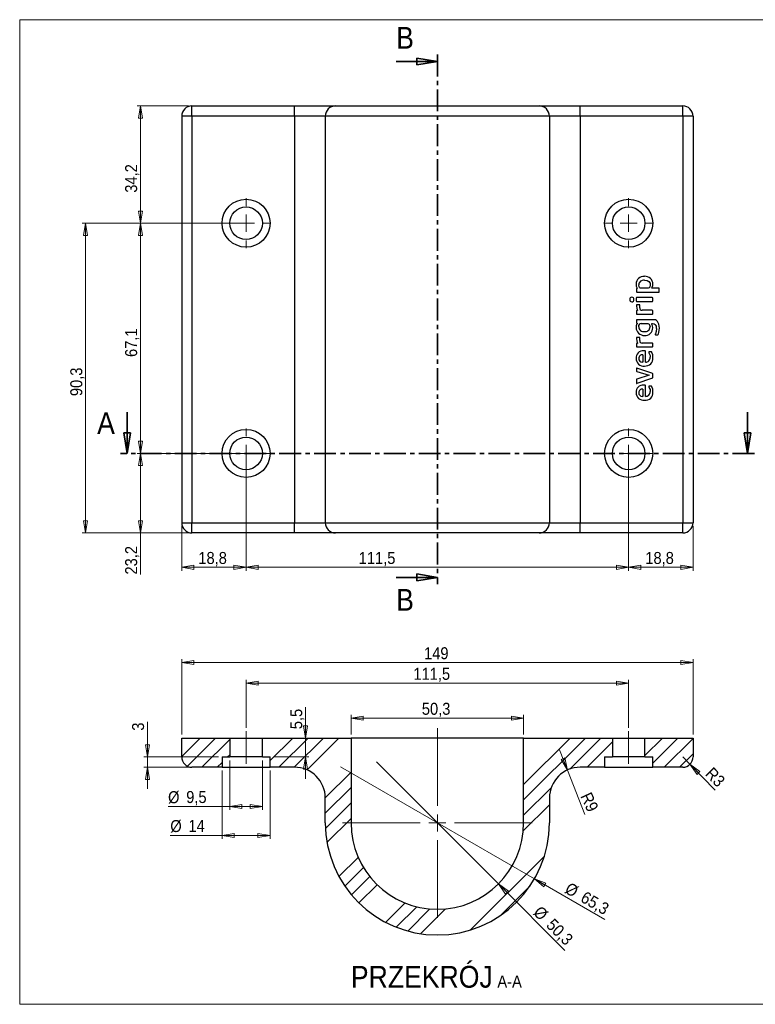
# Model space of a CAD drawing. Header units: millimetres. Extents: x 30 to 415, y 5 to 292.
# Tile 1 of 2: x 30 to 244, y 5 to 292. Entities that reach past the tile are written whole.
import ezdxf

# ---------------------------------------------------------------- set-up
doc = ezdxf.new("R2010")
doc.units = ezdxf.units.MM
for name, pattern in [('SLD-Linia-ciągła', [0]), ('SLD-Linia-długa-kreska-kropka', [19.05, 15.24, -1.27, 1.27, -1.27]), ('SLD-Linia-kreska-kropka', [10.16, 6.35, -1.27, 1.27, -1.27])]:
    doc.linetypes.add(name, pattern=pattern)
doc.styles.add('SLDTEXTSTYLE0', font='GOTHIC.TTF', dxfattribs={"width": 0.913})
doc.dimstyles.new('SLDDIMSTYLE0', dxfattribs={"dimtxt": 3.5, "dimasz": 3.556, "dimexe": 0, "dimexo": 0.0625, "dimgap": 0.875, "dimtad": 1, "dimdec": 1, "dimrnd": 1e-09, "dimzin": 12, "dimdsep": 46, "dimtxsty": 'SLDTEXTSTYLE0', "dimblk1": 'CLOSED', "dimblk2": 'CLOSED', "dimsah": 1, "dimcen": 0.09, "dimadec": 0, "dimazin": 3, "dimtfac": 1, "dimtdec": 1, "dimtofl": 0, "dimtmove": 0, "dimatfit": 3, "dimldrblk": 'CLOSED', "dimfxl": 1, "dimfrac": 2, "dimtolj": 1, "dimtzin": 12, "dimarcsym": 0})
doc.dimstyles.new('SLDDIMSTYLE1', dxfattribs={"dimtxt": 3.5, "dimasz": 3.556, "dimexe": 0, "dimexo": 0.0625, "dimgap": 0.875, "dimtad": 1, "dimdec": 1, "dimrnd": 1e-09, "dimzin": 12, "dimdsep": 46, "dimtxsty": 'SLDTEXTSTYLE0', "dimblk1": 'NONE', "dimblk2": 'CLOSED', "dimsah": 1, "dimcen": 0, "dimadec": 0, "dimazin": 3, "dimtfac": 1, "dimtdec": 1, "dimtmove": 0, "dimatfit": 3, "dimldrblk": 'NONE', "dimfxl": 1, "dimfrac": 2, "dimtolj": 1, "dimtzin": 12, "dimarcsym": 0})
doc.dimstyles.new('SLDDIMSTYLE2', dxfattribs={"dimtxt": 3.5, "dimasz": 3.556, "dimexe": 0, "dimexo": 0.0625, "dimgap": 0.875, "dimtad": 1, "dimdec": 1, "dimrnd": 1e-09, "dimzin": 12, "dimdsep": 46, "dimtxsty": 'SLDTEXTSTYLE0', "dimblk1": 'CLOSED', "dimblk2": 'CLOSED', "dimsah": 1, "dimcen": 0.09, "dimadec": 0, "dimazin": 3, "dimtfac": 1, "dimtdec": 1, "dimtmove": 0, "dimatfit": 0, "dimldrblk": 'CLOSED', "dimfxl": 1, "dimfrac": 2, "dimtolj": 1, "dimtzin": 12, "dimarcsym": 0})
doc.dimstyles.new('SLDDIMSTYLE3', dxfattribs={"dimtxt": 3.5, "dimasz": 3.556, "dimexe": 0, "dimexo": 0.0625, "dimgap": 0.875, "dimtad": 1, "dimdec": 1, "dimrnd": 1e-09, "dimzin": 12, "dimdsep": 46, "dimtxsty": 'SLDTEXTSTYLE0', "dimblk1": 'CLOSED', "dimblk2": 'CLOSED', "dimsah": 1, "dimcen": 0, "dimadec": 0, "dimazin": 3, "dimtfac": 1, "dimtdec": 1, "dimtofl": 0, "dimtmove": 1, "dimatfit": 3, "dimldrblk": 'CLOSED', "dimfxl": 1, "dimfrac": 2, "dimtolj": 1, "dimtzin": 12, "dimarcsym": 0})
doc.dimstyles.new('SLDDIMSTYLE4', dxfattribs={"dimtxt": 3.5, "dimasz": 3.556, "dimexe": 0, "dimexo": 0.0625, "dimgap": 0.875, "dimtad": 1, "dimdec": 1, "dimrnd": 1e-09, "dimzin": 12, "dimdsep": 46, "dimtxsty": 'SLDTEXTSTYLE0', "dimblk1": 'CLOSED', "dimblk2": 'CLOSED', "dimsah": 1, "dimcen": 0, "dimadec": 0, "dimazin": 3, "dimtfac": 1, "dimtdec": 1, "dimtofl": 0, "dimtmove": 0, "dimatfit": 3, "dimldrblk": 'CLOSED', "dimfxl": 1, "dimfrac": 2, "dimtolj": 1, "dimtzin": 12, "dimarcsym": 0})

# ---------------------------------------------------------------- blocks, each defined once
blk = doc.blocks.new('_Closed')
at = {"color": 0, "linetype": 'ByBlock', "lineweight": -2}
for p, q in [((-1, 0.166667), (0, 0)), ((-1, 0.166667), (-1, -0.166667)), ((0, 0), (-1, -0.166667)), ((0, 0), (-1, 0))]:
    blk.add_line(p, q, dxfattribs=at)
blk = doc.blocks.new('_D')
at = {"color": 7, "linetype": 'SLD-Linia-ciągła', "lineweight": 18, "true_color": 0xffffff}
for p, q in [((94.96, 165.58), (64.2, 165.58)), ((65.2, 142.38), (65.2, 165.58)), ((79.21, 142.38), (64.2, 142.38)), ((65.2, 142.38), (65.2, 130.27))]:
    blk.add_line(p, q, dxfattribs=at)
at = {"color": 7, "linetype": 'SLD-Linia-ciągła', "lineweight": 18, "true_color": 0xffffff, "xscale": 3.556, "yscale": 3.556}
for p, rotation in [((65.2, 165.58, -28.7), 90.0000000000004), ((65.2, 142.38, -28.7), 270.0000000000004)]:
    blk.add_blockref('_Closed', p, dxfattribs=dict(at, rotation=rotation))
at = {"color": 7, "linetype": 'SLD-Linia-ciągła', "lineweight": 18, "true_color": 0xffffff, "insert": (60.73, 130.27), "char_height": 3.5, "attachment_point": 1, "rotation": 90, "style": 'SLDTEXTSTYLE0'}
blk.add_mtext('23,2', dxfattribs=at)
blk = doc.blocks.new('_D_1')
at = {"color": 7, "linetype": 'SLD-Linia-ciągła', "lineweight": 18, "true_color": 0xffffff}
for p, q in [((94.96, 232.68), (48.21, 232.68)), ((49.21, 142.38), (49.21, 232.68)), ((79.21, 142.38), (48.21, 142.38))]:
    blk.add_line(p, q, dxfattribs=at)
at = {"color": 7, "linetype": 'SLD-Linia-ciągła', "lineweight": 18, "true_color": 0xffffff, "xscale": 3.556, "yscale": 3.556}
for p, rotation in [((49.21, 232.68, -28.7), 90.0000000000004), ((49.21, 142.38, -28.7), 270.0000000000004)]:
    blk.add_blockref('_Closed', p, dxfattribs=dict(at, rotation=rotation))
at = {"color": 7, "linetype": 'SLD-Linia-ciągła', "lineweight": 18, "true_color": 0xffffff, "insert": (44.74, 182.28), "char_height": 3.5, "attachment_point": 1, "rotation": 90, "style": 'SLDTEXTSTYLE0'}
blk.add_mtext('90,3', dxfattribs=at)
blk = doc.blocks.new('_D_2')
at = {"color": 7, "linetype": 'SLD-Linia-ciągła', "lineweight": 18, "true_color": 0xffffff}
for p, q in [((94.96, 232.68), (64.2, 232.68)), ((65.2, 165.58), (65.2, 232.68)), ((94.96, 165.58), (64.2, 165.58))]:
    blk.add_line(p, q, dxfattribs=at)
at = {"color": 7, "linetype": 'SLD-Linia-ciągła', "lineweight": 18, "true_color": 0xffffff, "xscale": 3.556, "yscale": 3.556}
for p, rotation in [((65.2, 232.68, -28.7), 90.0000000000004), ((65.2, 165.58, -28.7), 270.0000000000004)]:
    blk.add_blockref('_Closed', p, dxfattribs=dict(at, rotation=rotation))
at = {"color": 7, "linetype": 'SLD-Linia-ciągła', "lineweight": 18, "true_color": 0xffffff, "insert": (60.73, 193.69), "char_height": 3.5, "attachment_point": 1, "rotation": 90, "style": 'SLDTEXTSTYLE0'}
blk.add_mtext('67,1', dxfattribs=at)
blk = doc.blocks.new('_D_3')
at = {"color": 7, "linetype": 'SLD-Linia-ciągła', "lineweight": 18, "true_color": 0xffffff}
for p, q in [((95.96, 164.58), (95.96, 131.38)), ((77.21, 144.38), (77.21, 131.38)), ((95.96, 132.38), (77.21, 132.38))]:
    blk.add_line(p, q, dxfattribs=at)
at = {"color": 7, "linetype": 'SLD-Linia-ciągła', "lineweight": 18, "true_color": 0xffffff, "xscale": 3.556, "yscale": 3.556, "rotation": 180.0000000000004}
blk.add_blockref('_Closed', (77.21, 132.38, -28.7), dxfattribs=at)
at = {"color": 7, "linetype": 'SLD-Linia-ciągła', "lineweight": 18, "true_color": 0xffffff, "xscale": 3.556, "yscale": 3.556}
blk.add_blockref('_Closed', (95.96, 132.38, -28.7), dxfattribs=at)
at = {"color": 7, "linetype": 'SLD-Linia-ciągła', "lineweight": 18, "true_color": 0xffffff, "insert": (82.06, 136.85), "char_height": 3.5, "attachment_point": 1, "style": 'SLDTEXTSTYLE0'}
blk.add_mtext('18,8', dxfattribs=at)
blk = doc.blocks.new('_D_4')
at = {"color": 7, "linetype": 'SLD-Linia-ciągła', "lineweight": 18, "true_color": 0xffffff}
for p, q in [((95.96, 164.58), (95.96, 131.38)), ((207.46, 164.58), (207.46, 131.38)), ((95.96, 132.38), (207.46, 132.38))]:
    blk.add_line(p, q, dxfattribs=at)
at = {"color": 7, "linetype": 'SLD-Linia-ciągła', "lineweight": 18, "true_color": 0xffffff, "xscale": 3.556, "yscale": 3.556, "rotation": 180.0000000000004}
blk.add_blockref('_Closed', (95.96, 132.38, -28.7), dxfattribs=at)
at = {"color": 7, "linetype": 'SLD-Linia-ciągła', "lineweight": 18, "true_color": 0xffffff, "xscale": 3.556, "yscale": 3.556}
blk.add_blockref('_Closed', (207.46, 132.38, -28.7), dxfattribs=at)
at = {"color": 7, "linetype": 'SLD-Linia-ciągła', "lineweight": 18, "true_color": 0xffffff, "insert": (128.79, 136.85), "char_height": 3.5, "attachment_point": 1, "style": 'SLDTEXTSTYLE0'}
blk.add_mtext('111,5', dxfattribs=at)
blk = doc.blocks.new('_D_5')
at = {"color": 7, "linetype": 'SLD-Linia-ciągła', "lineweight": 18, "true_color": 0xffffff}
for p, q in [((207.46, 164.58), (207.46, 131.38)), ((226.21, 144.38), (226.21, 131.38)), ((226.21, 132.38), (207.46, 132.38))]:
    blk.add_line(p, q, dxfattribs=at)
at = {"color": 7, "linetype": 'SLD-Linia-ciągła', "lineweight": 18, "true_color": 0xffffff, "xscale": 3.556, "yscale": 3.556, "rotation": 180.0000000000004}
blk.add_blockref('_Closed', (207.46, 132.38, -28.7), dxfattribs=at)
at = {"color": 7, "linetype": 'SLD-Linia-ciągła', "lineweight": 18, "true_color": 0xffffff, "xscale": 3.556, "yscale": 3.556}
blk.add_blockref('_Closed', (226.21, 132.38, -28.7), dxfattribs=at)
at = {"color": 7, "linetype": 'SLD-Linia-ciągła', "lineweight": 18, "true_color": 0xffffff, "insert": (212.31, 136.85), "char_height": 3.5, "attachment_point": 1, "style": 'SLDTEXTSTYLE0'}
blk.add_mtext('18,8', dxfattribs=at)
blk = doc.blocks.new('_D_6')
at = {"color": 7, "linetype": 'SLD-Linia-ciągła', "lineweight": 18, "true_color": 0xffffff}
for p, q in [((79.21, 266.88), (64.2, 266.88)), ((65.2, 232.68), (65.2, 266.88)), ((94.96, 232.68), (64.2, 232.68))]:
    blk.add_line(p, q, dxfattribs=at)
at = {"color": 7, "linetype": 'SLD-Linia-ciągła', "lineweight": 18, "true_color": 0xffffff, "xscale": 3.556, "yscale": 3.556}
for p, rotation in [((65.2, 266.88, -28.7), 90.0000000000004), ((65.2, 232.68, -28.7), 270.0000000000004)]:
    blk.add_blockref('_Closed', p, dxfattribs=dict(at, rotation=rotation))
at = {"color": 7, "linetype": 'SLD-Linia-ciągła', "lineweight": 18, "true_color": 0xffffff, "insert": (60.73, 241.57), "char_height": 3.5, "attachment_point": 1, "rotation": 90, "style": 'SLDTEXTSTYLE0'}
blk.add_mtext('34,2', dxfattribs=at)
blk = doc.blocks.new('SW_CENTERMARKSYMBOL_0')
at = {"color": 0, "linetype": 'SLD-Linia-ciągła', "lineweight": 18}
for p, q in [((0, 5), (0, 7.25)), ((-5, 0), (-7.25, 0)), ((0, 0), (-2.5, 0)), ((0, 0), (0, 2.5)), ((0, 0), (0, -2.5)), ((0, 0), (2.5, 0)), ((5, 0), (7.25, 0)), ((0, -5), (0, -7.25))]:
    blk.add_line(p, q, dxfattribs=at)
blk = doc.blocks.new('SW_CENTERMARKSYMBOL_1')
at = {"color": 0, "linetype": 'SLD-Linia-ciągła', "lineweight": 18}
for p, q in [((0, 5), (0, 7.25)), ((-5, 0), (-7.25, 0)), ((0, 0), (-2.5, 0)), ((0, 0), (0, 2.5)), ((0, 0), (0, -2.5)), ((0, 0), (2.5, 0)), ((5, 0), (7.25, 0)), ((0, -5), (0, -7.25))]:
    blk.add_line(p, q, dxfattribs=at)
blk = doc.blocks.new('SW_CENTERMARKSYMBOL_2')
at = {"color": 0, "linetype": 'SLD-Linia-ciągła', "lineweight": 18}
for p, q in [((0, 5), (0, 7.25)), ((-5, 0), (-7.25, 0)), ((0, 0), (-2.5, 0)), ((0, 0), (0, 2.5)), ((0, 0), (0, -2.5)), ((0, 0), (2.5, 0)), ((5, 0), (7.25, 0)), ((0, -5), (0, -7.25))]:
    blk.add_line(p, q, dxfattribs=at)
blk = doc.blocks.new('SW_CENTERMARKSYMBOL_3')
at = {"color": 0, "linetype": 'SLD-Linia-ciągła', "lineweight": 18}
for p, q in [((0, 5), (0, 7.25)), ((-5, 0), (-7.25, 0)), ((0, 0), (-2.5, 0)), ((0, 0), (0, 2.5)), ((0, 0), (0, -2.5)), ((0, 0), (2.5, 0)), ((5, 0), (7.25, 0)), ((0, -5), (0, -7.25))]:
    blk.add_line(p, q, dxfattribs=at)
blk = doc.blocks.new('_D_7')
at = {"color": 7, "linetype": 'SLD-Linia-ciągła', "lineweight": 18, "true_color": 0xffffff}
for p, q in [((95.96, 85.61), (95.96, 99.61)), ((95.96, 98.61), (207.46, 98.61)), ((207.46, 85.61), (207.46, 99.61))]:
    blk.add_line(p, q, dxfattribs=at)
at = {"color": 7, "linetype": 'SLD-Linia-ciągła', "lineweight": 18, "true_color": 0xffffff, "xscale": 3.556, "yscale": 3.556, "rotation": 180.0000000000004}
blk.add_blockref('_Closed', (95.96, 98.61, 50.65), dxfattribs=at)
at = {"color": 7, "linetype": 'SLD-Linia-ciągła', "lineweight": 18, "true_color": 0xffffff, "xscale": 3.556, "yscale": 3.556}
blk.add_blockref('_Closed', (207.46, 98.61, 50.65), dxfattribs=at)
at = {"color": 7, "linetype": 'SLD-Linia-ciągła', "lineweight": 18, "true_color": 0xffffff, "insert": (144.73, 103.08), "char_height": 3.5, "attachment_point": 1, "style": 'SLDTEXTSTYLE0'}
blk.add_mtext('111,5', dxfattribs=at)
blk = doc.blocks.new('_D_8')
at = {"color": 7, "linetype": 'SLD-Linia-ciągła', "lineweight": 18, "true_color": 0xffffff}
for q in [(133.93, 75.64), (188.9, 20.68)]:
    blk.add_line((169.5, 40.07), q, dxfattribs=at)
at = {"color": 7, "linetype": 'SLD-Linia-ciągła', "lineweight": 18, "true_color": 0xffffff, "xscale": 3.556, "yscale": 3.556, "rotation": 135.0000000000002}
blk.add_blockref('_Closed', (169.5, 40.07, 50.65), dxfattribs=at)
at = {"color": 7, "linetype": 'SLD-Linia-ciągła', "lineweight": 18, "true_color": 0xffffff, "char_height": 3.5, "attachment_point": 1, "rotation": 315, "style": 'SLDTEXTSTYLE0'}
for s, insert in [('%%c', (181.92, 33.97)), ('50,3', (185.69, 30.27))]:
    blk.add_mtext(s, dxfattribs=dict(at, insert=insert))
blk = doc.blocks.new('_None')
blk = doc.blocks.new('_D_9')
at = {"color": 7, "linetype": 'SLD-Linia-ciągła', "lineweight": 18, "true_color": 0xffffff}
for q in [(123.44, 74.18), (200.5, 29.69)]:
    blk.add_line((179.99, 41.53), q, dxfattribs=at)
at = {"color": 7, "linetype": 'SLD-Linia-ciągła', "lineweight": 18, "true_color": 0xffffff, "xscale": 3.556, "yscale": 3.556, "rotation": 150.0000000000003}
blk.add_blockref('_Closed', (179.99, 41.53, 50.65), dxfattribs=at)
at = {"color": 7, "linetype": 'SLD-Linia-ciągła', "lineweight": 18, "true_color": 0xffffff, "char_height": 3.5, "attachment_point": 1, "rotation": 330, "style": 'SLDTEXTSTYLE0'}
for s, insert in [('%%c', (190.32, 40.72)), ('65,3', (194.92, 38.13))]:
    blk.add_mtext(s, dxfattribs=dict(at, insert=insert))
blk = doc.blocks.new('_D_10')
at = {"color": 7, "linetype": 'SLD-Linia-ciągła', "lineweight": 18, "true_color": 0xffffff}
for p, q in [((77.21, 83.61), (77.21, 105.61)), ((226.21, 104.61), (77.21, 104.61)), ((226.21, 83.61), (226.21, 105.61))]:
    blk.add_line(p, q, dxfattribs=at)
at = {"color": 7, "linetype": 'SLD-Linia-ciągła', "lineweight": 18, "true_color": 0xffffff, "xscale": 3.556, "yscale": 3.556, "rotation": 180.0000000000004}
blk.add_blockref('_Closed', (77.21, 104.61, 50.65), dxfattribs=at)
at = {"color": 7, "linetype": 'SLD-Linia-ciągła', "lineweight": 18, "true_color": 0xffffff, "xscale": 3.556, "yscale": 3.556}
blk.add_blockref('_Closed', (226.21, 104.61, 50.65), dxfattribs=at)
at = {"color": 7, "linetype": 'SLD-Linia-ciągła', "lineweight": 18, "true_color": 0xffffff, "insert": (147.84, 109.08), "char_height": 3.5, "attachment_point": 1, "style": 'SLDTEXTSTYLE0'}
blk.add_mtext('149', dxfattribs=at)
blk = doc.blocks.new('_D_11')
at = {"color": 7, "linetype": 'SLD-Linia-ciągła', "lineweight": 18, "true_color": 0xffffff}
for p, q in [((91.21, 76.11), (91.21, 61.65)), ((100.71, 76.11), (100.71, 61.65)), ((91.21, 62.65), (73.24, 62.65)), ((91.21, 62.65), (100.71, 62.65))]:
    blk.add_line(p, q, dxfattribs=at)
at = {"color": 7, "linetype": 'SLD-Linia-ciągła', "lineweight": 18, "true_color": 0xffffff, "xscale": 3.556, "yscale": 3.556, "rotation": 180.0000000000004}
blk.add_blockref('_Closed', (91.21, 62.65, 50.65), dxfattribs=at)
at = {"color": 7, "linetype": 'SLD-Linia-ciągła', "lineweight": 18, "true_color": 0xffffff, "xscale": 3.556, "yscale": 3.556}
blk.add_blockref('_Closed', (100.71, 62.65, 50.65), dxfattribs=at)
at = {"color": 7, "linetype": 'SLD-Linia-ciągła', "lineweight": 18, "true_color": 0xffffff, "char_height": 3.5, "attachment_point": 1, "style": 'SLDTEXTSTYLE0'}
for s, insert in [('%%c', (73.24, 67.12)), ('9,5', (78.52, 67.17))]:
    blk.add_mtext(s, dxfattribs=dict(at, insert=insert))
blk = doc.blocks.new('_D_12')
at = {"color": 7, "linetype": 'SLD-Linia-ciągła', "lineweight": 18, "true_color": 0xffffff}
for p, q in [((88.96, 73.11), (88.96, 53.24)), ((102.96, 73.11), (102.96, 53.24)), ((88.96, 54.24), (73.89, 54.24)), ((88.96, 54.24), (102.96, 54.24))]:
    blk.add_line(p, q, dxfattribs=at)
at = {"color": 7, "linetype": 'SLD-Linia-ciągła', "lineweight": 18, "true_color": 0xffffff, "xscale": 3.556, "yscale": 3.556, "rotation": 180.0000000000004}
blk.add_blockref('_Closed', (88.96, 54.24, 50.65), dxfattribs=at)
at = {"color": 7, "linetype": 'SLD-Linia-ciągła', "lineweight": 18, "true_color": 0xffffff, "xscale": 3.556, "yscale": 3.556}
blk.add_blockref('_Closed', (102.96, 54.24, 50.65), dxfattribs=at)
at = {"color": 7, "linetype": 'SLD-Linia-ciągła', "lineweight": 18, "true_color": 0xffffff, "char_height": 3.5, "attachment_point": 1, "style": 'SLDTEXTSTYLE0'}
for s, insert in [('%%c', (73.89, 58.71)), ('14', (79.17, 58.76))]:
    blk.add_mtext(s, dxfattribs=dict(at, insert=insert))
blk = doc.blocks.new('_D_13')
at = {"color": 7, "linetype": 'SLD-Linia-ciągła', "lineweight": 18, "true_color": 0xffffff}
for p, q in [((67.21, 77.11), (67.21, 87.34)), ((87.96, 77.11), (66.21, 77.11)), ((67.21, 77.11), (67.21, 74.11)), ((79.21, 74.11), (66.21, 74.11)), ((67.21, 74.11), (67.21, 67.76))]:
    blk.add_line(p, q, dxfattribs=at)
at = {"color": 7, "linetype": 'SLD-Linia-ciągła', "lineweight": 18, "true_color": 0xffffff, "xscale": 3.556, "yscale": 3.556}
for p, rotation in [((67.21, 77.11, 50.65), 270.0000000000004), ((67.21, 74.11, 50.65), 90.0000000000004)]:
    blk.add_blockref('_Closed', p, dxfattribs=dict(at, rotation=rotation))
at = {"color": 7, "linetype": 'SLD-Linia-ciągła', "lineweight": 18, "true_color": 0xffffff, "insert": (62.74, 84.75), "char_height": 3.5, "attachment_point": 1, "rotation": 90, "style": 'SLDTEXTSTYLE0'}
blk.add_mtext('3', dxfattribs=at)
blk = doc.blocks.new('_D_14')
at = {"color": 7, "linetype": 'SLD-Linia-ciągła', "lineweight": 18, "true_color": 0xffffff}
for q in [(187.27, 79.19), (194.71, 60.37)]:
    blk.add_line((189.61, 73.29), q, dxfattribs=at)
at = {"color": 7, "linetype": 'SLD-Linia-ciągła', "lineweight": 18, "true_color": 0xffffff, "xscale": 3.556, "yscale": 3.556, "rotation": 291.5656235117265}
blk.add_blockref('_Closed', (189.61, 73.29, 50.65), dxfattribs=at)
at = {"color": 7, "linetype": 'SLD-Linia-ciągła', "lineweight": 18, "true_color": 0xffffff, "insert": (196.51, 67.16), "char_height": 3.5, "attachment_point": 1, "rotation": 294.6726, "style": 'SLDTEXTSTYLE0'}
blk.add_mtext('R9', dxfattribs=at)
blk = doc.blocks.new('_D_15')
at = {"color": 7, "linetype": 'SLD-Linia-ciągła', "lineweight": 18, "true_color": 0xffffff}
for q in [(223.21, 77.11), (232.69, 67.45)]:
    blk.add_line((225.32, 74.97), q, dxfattribs=at)
at = {"color": 7, "linetype": 'SLD-Linia-ciągła', "lineweight": 18, "true_color": 0xffffff, "xscale": 3.556, "yscale": 3.556, "rotation": 134.4693515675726}
blk.add_blockref('_Closed', (225.32, 74.97, 50.65), dxfattribs=at)
at = {"color": 7, "linetype": 'SLD-Linia-ciągła', "lineweight": 18, "true_color": 0xffffff, "insert": (232.03, 74.39), "char_height": 3.5, "attachment_point": 1, "rotation": 314.4694, "style": 'SLDTEXTSTYLE0'}
blk.add_mtext('R3', dxfattribs=at)
blk = doc.blocks.new('_D_16')
at = {"color": 7, "linetype": 'SLD-Linia-ciągła', "lineweight": 18, "true_color": 0xffffff}
for p, q in [((113.3, 82.61), (113.3, 91.65)), ((113.3, 77.11), (113.3, 82.61)), ((103.96, 77.11), (114.3, 77.11)), ((113.3, 77.11), (113.3, 70.76))]:
    blk.add_line(p, q, dxfattribs=at)
at = {"color": 7, "linetype": 'SLD-Linia-ciągła', "lineweight": 18, "true_color": 0xffffff, "xscale": 3.556, "yscale": 3.556}
for p, rotation in [((113.3, 82.61, 50.65), 270.0000000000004), ((113.3, 77.11, 50.65), 90.0000000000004)]:
    blk.add_blockref('_Closed', p, dxfattribs=dict(at, rotation=rotation))
at = {"color": 7, "linetype": 'SLD-Linia-ciągła', "lineweight": 18, "true_color": 0xffffff, "insert": (108.83, 85.19), "char_height": 3.5, "attachment_point": 1, "rotation": 90, "style": 'SLDTEXTSTYLE0'}
blk.add_mtext('5,5', dxfattribs=at)
blk = doc.blocks.new('_D_17')
at = {"color": 7, "linetype": 'SLD-Linia-ciągła', "lineweight": 18, "true_color": 0xffffff}
for p, q in [((126.56, 83.61), (126.56, 89.42)), ((176.86, 83.61), (176.86, 89.42)), ((126.56, 88.42), (176.86, 88.42))]:
    blk.add_line(p, q, dxfattribs=at)
at = {"color": 7, "linetype": 'SLD-Linia-ciągła', "lineweight": 18, "true_color": 0xffffff, "xscale": 3.556, "yscale": 3.556, "rotation": 180.0000000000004}
blk.add_blockref('_Closed', (126.56, 88.42, 50.65), dxfattribs=at)
at = {"color": 7, "linetype": 'SLD-Linia-ciągła', "lineweight": 18, "true_color": 0xffffff, "xscale": 3.556, "yscale": 3.556}
blk.add_blockref('_Closed', (176.86, 88.42, 50.65), dxfattribs=at)
at = {"color": 7, "linetype": 'SLD-Linia-ciągła', "lineweight": 18, "true_color": 0xffffff, "insert": (147.19, 92.89), "char_height": 3.5, "attachment_point": 1, "style": 'SLDTEXTSTYLE0'}
blk.add_mtext('50,3', dxfattribs=at)
blk = doc.blocks.new('SW_CENTERMARKSYMBOL_4')
at = {"color": 0, "linetype": 'SLD-Linia-ciągła', "lineweight": 18}
for p, q in [((0, 5), (0, 27.65)), ((-5, 0), (-27.65, 0)), ((0, 0), (-2.5, 0)), ((0, 0), (0, 2.5)), ((0, 0), (0, -2.5)), ((0, 0), (2.5, 0)), ((5, 0), (27.65, 0)), ((0, -5), (0, -27.65))]:
    blk.add_line(p, q, dxfattribs=at)

msp = doc.modelspace()

# ---------------------------------------------------------------- hatches: boundary and pattern name
at = {"linetype": 'SLD-Linia-ciągła', "lineweight": 18}
h = msp.add_hatch(dxfattribs=at)
h.set_pattern_fill('ANSI34', angle=3e-322, style=0)
edge = h.paths.add_edge_path(flags=0)
edge.add_line((91.21, 77.11), (91.21, 82.61))
edge.add_line((91.21, 82.61), (77.21, 82.61))
edge.add_line((77.21, 82.61), (77.21, 77.11))
edge.add_arc((80.21, 77.11), 3, 180, 270)
edge.add_line((80.21, 74.11), (88.96, 74.11))
edge.add_line((88.96, 74.11), (88.96, 77.11))
edge.add_line((88.96, 77.11), (91.21, 77.11))
h = msp.add_hatch(dxfattribs=at)
h.set_pattern_fill('ANSI34', angle=3e-322, style=0)
edge = h.paths.add_edge_path(flags=0)
edge.add_arc((110.06, 65.11), 9, 0, 90, ccw=False)
edge.add_line((119.06, 65.11), (119.06, 57.86))
edge.add_arc((151.71, 57.86), 32.65, 180, 360)
edge.add_line((184.36, 57.86), (184.36, 65.11))
edge.add_arc((193.36, 65.11), 9, 90, 180, ccw=False)
edge.add_line((193.36, 74.11), (200.46, 74.11))
edge.add_line((200.46, 74.11), (200.46, 77.11))
edge.add_line((200.46, 77.11), (202.71, 77.11))
edge.add_line((202.71, 77.11), (202.71, 82.61))
edge.add_line((202.71, 82.61), (176.86, 82.61))
edge.add_line((176.86, 82.61), (176.86, 57.86))
edge.add_arc((151.71, 57.86), 25.15, 180, 360, ccw=False)
edge.add_line((126.56, 57.86), (126.56, 82.61))
edge.add_line((126.56, 82.61), (100.71, 82.61))
edge.add_line((100.71, 82.61), (100.71, 77.11))
edge.add_line((100.71, 77.11), (102.96, 77.11))
edge.add_line((102.96, 77.11), (102.96, 74.11))
edge.add_line((102.96, 74.11), (110.06, 74.11))
h = msp.add_hatch(dxfattribs=at)
h.set_pattern_fill('ANSI34', angle=3e-322, style=0)
edge = h.paths.add_edge_path(flags=0)
edge.add_line((226.21, 77.11), (226.21, 82.61))
edge.add_line((226.21, 82.61), (212.21, 82.61))
edge.add_line((212.21, 82.61), (212.21, 77.11))
edge.add_line((212.21, 77.11), (214.46, 77.11))
edge.add_line((214.46, 77.11), (214.46, 74.11))
edge.add_line((214.46, 74.11), (223.21, 74.11))
edge.add_arc((223.21, 77.11), 3, 270, 360)

# ---------------------------------------------------------------- linework, layer by layer
at = {"color": 7, "linetype": 'SLD-Linia-ciągła', "lineweight": 18, "true_color": 0xffffff}
for p, q in [((30, 5), (30, 292)), ((30, 292), (415, 292)), ((415, 5), (30, 5))]:
    msp.add_line(p, q, dxfattribs=at)
at = {"color": 7, "linetype": 'SLD-Linia-kreska-kropka', "lineweight": 35}
for p, q in [((151.71, 281.82), (151.71, 127.44)), ((244.09, 165.58), (59.33, 165.58))]:
    msp.add_line(p, q, dxfattribs=at)
at = {"color": 7, "linetype": 'SLD-Linia-ciągła', "lineweight": 35}
for p, q in [((139.71, 279.82), (151.71, 279.82)), ((61.33, 177.58), (61.33, 165.58)), ((242.09, 177.58), (242.09, 165.58)), ((139.71, 129.44), (151.71, 129.44))]:
    msp.add_line(p, q, dxfattribs=at)
for p, q in [((80.21, 263.88), (80.21, 266.88)), ((80.21, 266.88), (110.06, 266.88)), ((110.06, 263.88), (110.06, 266.88)), ((110.06, 266.88), (122.06, 266.88)), ((122.06, 266.88), (181.36, 266.88)), ((181.36, 266.88), (193.36, 266.88)), ((193.36, 263.88), (193.36, 266.88)), ((193.36, 266.88), (223.21, 266.88)), ((223.21, 263.88), (223.21, 266.88)), ((80.21, 263.88), (77.21, 263.88)), ((77.21, 263.88), (77.21, 145.38)), ((110.06, 263.88), (80.21, 263.88)), ((80.21, 263.88), (80.21, 145.38)), ((119.06, 263.88), (110.06, 263.88)), ((110.06, 263.88), (110.06, 145.38)), ((184.36, 263.88), (119.06, 263.88)), ((119.06, 263.88), (119.06, 145.38)), ((184.36, 263.88), (184.36, 145.38)), ((193.36, 263.88), (184.36, 263.88)), ((193.36, 263.88), (193.36, 145.38)), ((223.21, 263.88), (193.36, 263.88)), ((226.21, 263.88), (223.21, 263.88)), ((223.21, 263.88), (223.21, 145.38)), ((226.21, 263.88), (226.21, 145.38)), ((209.7, 213.45), (209.71, 212.73)), ((209.83, 212.61), (216.26, 212.61)), ((209.93, 213.63), (209.84, 213.63)), ((213.12, 213.74), (211.08, 213.74)), ((216.26, 213.74), (214.25, 213.74)), ((216.38, 212.73), (216.38, 213.62)), ((208.36, 209.77), (208.36, 209.77)), ((209.69, 210.88), (209.69, 209.99)), ((214.34, 211.01), (209.81, 211.01)), ((209.81, 209.87), (214.34, 209.87)), ((214.46, 209.99), (214.46, 210.88)), ((209.74, 207.05), (209.75, 206.28)), ((210.03, 207.2), (209.87, 207.2)), ((210.6, 208.92), (209.91, 208.92)), ((210.69, 208.24), (210.73, 208.47)), ((210.73, 208.47), (210.75, 208.64)), ((214.34, 207.3), (211.37, 207.3)), ((214.46, 206.28), (214.46, 207.17)), ((209.7, 204.43), (209.71, 203.64)), ((214.49, 204.56), (209.83, 204.56)), ((209.87, 206.16), (214.34, 206.16)), ((209.82, 203.51), (209.93, 203.51)), ((211.12, 203.42), (213.03, 203.42)), ((211.12, 203.42), (211.12, 203.42)), ((214.15, 203.42), (214.15, 203.42)), ((214.15, 203.42), (214.38, 203.42)), ((210.6, 199.38), (209.91, 199.38)), ((210.69, 198.7), (210.73, 198.93)), ((210.73, 198.93), (210.75, 199.1)), ((215.33, 200.16), (215.87, 200.16)), ((209.74, 197.51), (209.75, 196.74)), ((210.03, 197.66), (209.87, 197.66)), ((209.87, 196.61), (214.34, 196.62)), ((214.34, 197.75), (211.37, 197.75)), ((212.21, 195.46), (211.82, 195.46)), ((212.33, 192.2), (212.33, 195.33)), ((213.96, 195.17), (213.53, 195.17)), ((214.46, 196.74), (214.46, 197.63)), ((211.55, 194.32), (211.55, 192.2)), ((209.7, 190.31), (209.7, 189.74)), ((214.17, 188.98), (209.85, 190.45)), ((209.86, 189.5), (213.45, 188.35)), ((212.33, 192.2), (212.33, 192.2)), ((209.7, 187.03), (209.7, 186.18)), ((213.45, 188.35), (209.82, 187.23)), ((209.92, 186.01), (214.22, 187.49)), ((214.55, 187.85), (214.55, 188.58)), ((211.55, 184.33), (211.55, 182.21)), ((212.21, 185.47), (211.82, 185.47)), ((212.33, 182.21), (212.33, 185.35)), ((213.96, 185.19), (213.53, 185.19)), ((212.33, 182.21), (212.33, 182.21)), ((77.21, 145.38), (80.21, 145.38)), ((80.21, 142.38), (80.21, 145.38)), ((80.21, 145.38), (110.06, 145.38)), ((110.06, 142.38), (110.06, 145.38)), ((110.06, 145.38), (119.06, 145.38)), ((119.06, 145.38), (184.36, 145.38)), ((184.36, 145.38), (193.36, 145.38)), ((193.36, 142.38), (193.36, 145.38)), ((193.36, 145.38), (223.21, 145.38)), ((223.21, 142.38), (223.21, 145.38)), ((223.21, 145.38), (226.21, 145.38)), ((110.06, 142.38), (80.21, 142.38)), ((122.06, 142.38), (110.06, 142.38)), ((181.36, 142.38), (122.06, 142.38)), ((193.36, 142.38), (181.36, 142.38)), ((223.21, 142.38), (193.36, 142.38)), ((77.21, 77.11), (77.21, 82.61)), ((77.21, 82.61), (91.21, 82.61)), ((91.21, 82.61), (91.21, 77.11)), ((91.21, 82.61), (100.71, 82.61)), ((100.71, 77.11), (100.71, 82.61)), ((100.71, 82.61), (126.56, 82.61)), ((126.56, 82.61), (126.56, 57.86)), ((176.86, 82.61), (126.56, 82.61)), ((176.86, 57.86), (176.86, 82.61)), ((176.86, 82.61), (202.71, 82.61)), ((202.71, 82.61), (202.71, 77.11)), ((202.71, 82.61), (212.21, 82.61)), ((212.21, 77.11), (212.21, 82.61)), ((212.21, 82.61), (226.21, 82.61)), ((226.21, 82.61), (226.21, 77.11)), ((88.96, 77.11), (91.21, 77.11)), ((88.96, 77.11), (88.96, 74.11)), ((100.71, 77.11), (91.21, 77.11)), ((100.71, 77.11), (102.96, 77.11)), ((102.96, 74.11), (102.96, 77.11)), ((200.46, 77.11), (202.71, 77.11)), ((200.46, 77.11), (200.46, 74.11)), ((212.21, 77.11), (202.71, 77.11)), ((212.21, 77.11), (214.46, 77.11)), ((214.46, 74.11), (214.46, 77.11)), ((88.96, 74.11), (80.21, 74.11)), ((88.96, 74.11), (102.96, 74.11)), ((110.06, 74.11), (102.96, 74.11)), ((200.46, 74.11), (193.36, 74.11)), ((200.46, 74.11), (214.46, 74.11)), ((223.21, 74.11), (214.46, 74.11)), ((119.06, 57.86), (119.06, 65.11)), ((184.36, 65.11), (184.36, 57.86))]:
    msp.add_line(p, q)
at = {"color": 7, "linetype": 'SLD-Linia-długa-kreska-kropka', "lineweight": 18, "true_color": 0xffffff}
for p, q in [((95.96, 84.61), (95.96, 75.11)), ((207.46, 75.11), (207.46, 84.61))]:
    msp.add_line(p, q, dxfattribs=at)
at = {"flags": 128}
for points in [[(212.04, 216.05), (212.82, 215.98), (213.36, 215.7)], [(213.36, 215.7), (213.69, 215.18), (213.76, 214.7)], [(209.61, 214.94), (209.68, 214.34), (209.85, 213.9)], [(209.84, 213.63), (209.77, 213.62), (209.75, 213.6), (209.73, 213.58), (209.7, 213.45)], [(209.71, 212.73), (209.72, 212.68), (209.75, 212.64), (209.83, 212.61)], [(209.85, 213.9), (209.92, 213.75), (209.93, 213.63)], [(211.08, 213.74), (210.84, 213.79), (210.63, 213.92), (210.5, 214.13), (210.4, 214.7)], [(213.76, 214.7), (213.63, 214.07), (213.42, 213.83), (213.12, 213.74)], [(214.25, 213.74), (214.26, 213.82), (214.27, 213.88)], [(214.27, 213.88), (214.31, 213.95), (214.34, 214)], [(214.34, 214), (214.51, 214.49), (214.55, 214.89)], [(216.38, 213.62), (216.37, 213.67), (216.33, 213.72), (216.26, 213.74)], [(216.26, 212.61), (216.31, 212.62), (216.35, 212.65), (216.38, 212.73)], [(209.81, 211.01), (209.76, 210.99), (209.72, 210.96), (209.69, 210.88)], [(209.69, 209.99), (209.7, 209.94), (209.73, 209.9), (209.81, 209.87)], [(214.34, 209.87), (214.39, 209.88), (214.43, 209.91), (214.46, 209.99)], [(209.73, 208.77), (209.71, 208.64), (209.71, 208.53)], [(209.71, 208.53), (209.8, 207.92), (209.96, 207.47)], [(209.91, 208.92), (209.83, 208.91), (209.77, 208.88), (209.74, 208.83), (209.73, 208.77)], [(209.87, 207.2), (209.81, 207.19), (209.77, 207.14), (209.74, 207.05)], [(209.96, 207.47), (210.02, 207.32), (210.03, 207.2)], [(210.68, 208.01), (210.68, 208.14), (210.69, 208.24)], [(210.75, 208.64), (210.75, 208.71), (210.75, 208.77)], [(209.83, 204.56), (209.78, 204.54), (209.73, 204.51), (209.7, 204.43)], [(209.75, 206.28), (209.76, 206.23), (209.79, 206.19), (209.87, 206.16)], [(214.34, 206.16), (214.39, 206.17), (214.43, 206.2), (214.46, 206.28)], [(216.4, 202.09), (216.27, 203.21), (215.9, 204.02)], [(209.86, 203.3), (209.65, 202.77), (209.61, 202.31)], [(209.93, 203.51), (209.91, 203.39), (209.86, 203.3)], [(210.41, 202.47), (210.46, 202.85), (210.57, 203.13)], [(213.03, 203.42), (213.26, 203.37), (213.45, 203.23), (213.58, 203.03), (213.68, 202.49)], [(214.23, 203.17), (214.17, 203.3), (214.15, 203.42)], [(214.46, 202.21), (214.39, 202.76), (214.23, 203.17)], [(214.38, 203.42), (214.87, 203.37), (215.21, 203.19)], [(215.62, 202.02), (215.5, 201.1), (215.24, 200.42)], [(216.25, 200.81), (216.37, 201.52), (216.4, 202.09)], [(209.73, 199.23), (209.71, 199.1), (209.71, 198.99)], [(209.71, 198.99), (209.8, 198.38), (209.96, 197.92)], [(209.91, 199.38), (209.83, 199.37), (209.77, 199.34), (209.74, 199.29), (209.73, 199.23)], [(210.68, 198.47), (210.68, 198.6), (210.69, 198.7)], [(210.75, 199.1), (210.75, 199.17), (210.75, 199.23)], [(215.24, 200.42), (215.2, 200.34), (215.19, 200.28)], [(215.19, 200.28), (215.2, 200.22), (215.24, 200.18), (215.33, 200.16)], [(215.87, 200.16), (215.97, 200.18), (216.05, 200.24), (216.14, 200.42), (216.25, 200.81)], [(209.87, 197.66), (209.81, 197.65), (209.77, 197.6), (209.74, 197.51)], [(209.75, 196.74), (209.76, 196.69), (209.79, 196.64), (209.87, 196.61)], [(209.96, 197.92), (210.02, 197.78), (210.03, 197.66)], [(212.33, 195.33), (212.32, 195.39), (212.29, 195.43), (212.21, 195.46)], [(213.53, 195.17), (213.41, 195.16), (213.38, 195.15), (213.36, 195.13), (213.35, 195.1), (213.34, 195.07)], [(214.25, 194.98), (214.2, 195.08), (214.13, 195.15), (213.96, 195.17)], [(214.34, 196.62), (214.39, 196.63), (214.43, 196.66), (214.46, 196.74)], [(213.34, 195.07), (213.36, 195), (213.38, 194.94)], [(213.38, 194.94), (213.58, 194.52), (213.7, 194.16)], [(213.7, 194.16), (213.75, 193.85), (213.76, 193.61)], [(214.55, 193.44), (214.46, 194.32), (214.25, 194.98)], [(209.78, 190.46), (209.76, 190.46), (209.74, 190.45), (209.72, 190.43), (209.71, 190.4), (209.7, 190.31)], [(209.85, 190.45), (209.81, 190.46), (209.78, 190.46)], [(211.55, 192.2), (211.48, 192.2), (211.42, 192.2)], [(209.82, 187.23), (209.76, 187.2), (209.71, 187.15), (209.7, 187.03)], [(214.55, 188.58), (214.54, 188.73), (214.51, 188.8), (214.45, 188.86), (214.17, 188.98)], [(214.22, 187.49), (214.49, 187.63), (214.54, 187.74), (214.55, 187.85)], [(209.7, 186.18), (209.72, 186.05), (209.73, 186.03), (209.76, 186.01), (209.78, 186), (209.82, 185.99)], [(209.82, 185.99), (209.88, 186), (209.92, 186.01)], [(212.33, 185.35), (212.32, 185.4), (212.29, 185.44), (212.21, 185.47)], [(213.53, 185.19), (213.41, 185.17), (213.38, 185.16), (213.36, 185.14), (213.35, 185.12), (213.34, 185.08)], [(213.34, 185.08), (213.36, 185.01), (213.38, 184.96)], [(213.38, 184.96), (213.58, 184.53), (213.7, 184.18)], [(213.7, 184.18), (213.75, 183.87), (213.76, 183.62)], [(214.25, 185), (214.2, 185.1), (214.13, 185.17), (213.96, 185.19)], [(214.55, 183.46), (214.46, 184.34), (214.25, 185)], [(211.55, 182.21), (211.48, 182.21), (211.42, 182.21)]]:
    msp.add_lwpolyline(points, dxfattribs=at)
for centre, radius in [((95.96, 232.68), 7), ((207.46, 232.68), 7), ((95.96, 232.68), 4.75), ((207.46, 232.68), 4.75), ((95.96, 165.58), 7), ((207.46, 165.58), 7), ((95.96, 165.58), 4.75), ((207.46, 165.58), 4.75)]:
    msp.add_circle(centre, radius)
for centre, radius, start, end in [((80.21, 263.88), 3, 90, 180), ((122.06, 263.88), 3, 90, 180), ((181.36, 263.88), 3, 0, 90), ((223.21, 263.88), 3, 0, 90), ((211.84, 214.97), 2.22, 84.6984, 180.9795), ((211.81, 214.65), 1.42, 80.7281, 178.2371), ((212.21, 214.86), 2.34, 0.7335, 94.1999), ((208.33, 210.35), 0.577, 168.3354, 273.3542), ((208.32, 210.54), 0.565, 85.1084, 187.432), ((208.42, 210.33), 0.559, 264.1496, 10.1261), ((208.41, 210.53), 0.571, 349.5864, 93.5786), ((214.33, 210.88), 0.129, 2.6236, 87.1731), ((210.62, 208.79), 0.132, 354.2657, 98.4238), ((211.29, 207.91), 0.619, 170.6405, 276.9899), ((214.33, 207.17), 0.129, 2.6236, 87.1731), ((214.72, 203.05), 1.52, 39.295, 98.945), ((211.95, 202.3), 2.33, 179.7665, 273.5797), ((209.81, 203.62), 0.11, 172.338, 272.1009), ((211.81, 202.49), 1.4, 180.9192, 280.5851), ((211.02, 202.93), 0.501, 79.0463, 155.9026), ((212.28, 202.49), 1.4, 261.5658, 359.6856), ((212.27, 202.15), 2.19, 265.2865, 1.4149), ((214.2, 202.18), 1.42, 353.6436, 44.9305), ((210.62, 199.25), 0.132, 354.2657, 98.4238), ((211.29, 198.37), 0.619, 170.6405, 276.9899), ((211.65, 193.43), 2.04, 85.1118, 183.8182), ((214.33, 197.62), 0.129, 2.6236, 87.1731), ((211.85, 193.27), 2.24, 179.4999, 276.5468), ((211.45, 193.29), 1.04, 84.1323, 181.9969), ((211.4, 193.19), 0.99, 176.143, 270.8603), ((212.3, 193.29), 2.25, 264.8081, 3.8507), ((212.41, 193.55), 1.35, 266.5175, 2.4813), ((209.91, 189.71), 0.217, 169.7985, 254.9061), ((211.65, 183.44), 2.04, 85.1118, 183.8182), ((211.45, 183.3), 1.04, 84.1323, 181.9969), ((211.85, 183.29), 2.24, 179.4999, 276.5468), ((211.4, 183.2), 0.99, 176.143, 270.8603), ((212.3, 183.3), 2.25, 264.8081, 3.8507), ((212.41, 183.56), 1.35, 266.5175, 2.4813), ((80.21, 145.38), 3, 180, 270), ((122.06, 145.38), 3, 180, 270), ((181.36, 145.38), 3, 270, 0), ((223.21, 145.38), 3, 270, 0), ((80.21, 77.11), 3, 180, 270), ((223.21, 77.11), 3, 270, 0), ((110.06, 65.11), 9, 0, 90), ((193.36, 65.11), 9, 90, 180), ((151.71, 57.86), 32.65, 180, 0), ((151.71, 57.86), 25.15, 180, 0)]:
    msp.add_arc(centre, radius, start, end)

# ---------------------------------------------------------------- block references
at = {"color": 7, "linetype": 'SLD-Linia-ciągła', "lineweight": 35, "xscale": 6, "yscale": 6}
for p in [(151.71, 279.82), (151.71, 129.44)]:
    msp.add_blockref('_Closed', p, dxfattribs=at)
at = {"color": 7, "linetype": 'SLD-Linia-ciągła', "lineweight": 18, "true_color": 0xffffff}
for name, p in [('SW_CENTERMARKSYMBOL_2', (95.96, 232.68)), ('SW_CENTERMARKSYMBOL_1', (207.46, 232.68)), ('SW_CENTERMARKSYMBOL_3', (95.96, 165.58)), ('SW_CENTERMARKSYMBOL_0', (207.46, 165.58)), ('SW_CENTERMARKSYMBOL_4', (151.71, 57.86))]:
    msp.add_blockref(name, p, dxfattribs=at)
at = {"color": 7, "linetype": 'SLD-Linia-ciągła', "lineweight": 35, "xscale": 6, "yscale": 6, "rotation": 270.0000000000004}
for p in [(61.33, 165.58), (242.09, 165.58)]:
    msp.add_blockref('_Closed', p, dxfattribs=at)

# ---------------------------------------------------------------- texts
at = {"color": 7, "linetype": 'Continuous', "char_height": 6.35, "attachment_point": 1, "style": 'SLDTEXTSTYLE0'}
for s, insert in [('B', (139.71, 289.9)), ('A', (52.57, 177.58)), ('B', (139.71, 126.08))]:
    msp.add_mtext(s, dxfattribs=dict(at, insert=insert))
at = {"color": 7, "linetype": 'SLD-Linia-ciągła', "lineweight": 18, "true_color": 0xffffff, "attachment_point": 2, "style": 'SLDTEXTSTYLE0'}
for s, insert, char_height in [('PRZEKRÓJ ', (147.18, 16.19), 6.35), ('A-A', (172.77, 13.39), 3.5)]:
    msp.add_mtext(s, dxfattribs=dict(at, insert=insert, char_height=char_height))

# ---------------------------------------------------------------- dimensions: what is measured, and where the dimension line sits
at = {"color": 7, "linetype": 'SLD-Linia-ciągła', "lineweight": 18, "true_color": 0xffffff}
for base, p1, p2, dimstyle, picture, middle in [((65.2, 266.88), (95.96, 232.68), (80.21, 266.88), 'SLDDIMSTYLE0', '_D_6', (65.2, 246.09)), ((49.21, 232.68), (80.21, 142.38), (95.96, 232.68), 'SLDDIMSTYLE0', '_D_1', (49.21, 186.81)), ((65.2, 232.68), (95.96, 165.58), (95.96, 232.68), 'SLDDIMSTYLE0', '_D_2', (65.2, 198.21)), ((65.2, 165.58), (80.21, 142.38), (95.96, 165.58), 'SLDDIMSTYLE0', '_D', (65.2, 134.79)), ((113.3, 82.61), (102.96, 77.11), (100.71, 82.61), 'SLDDIMSTYLE2', '_D_16', (113.3, 88.42)), ((67.21, 74.11), (88.96, 77.11), (80.21, 74.11), 'SLDDIMSTYLE2', '_D_13', (67.21, 86.04))]:
    dim = msp.add_linear_dim(base=base, p1=p1, p2=p2, angle=90, dimstyle=dimstyle, dxfattribs=at)
    dim.commit()
    dim.dimension.update_dxf_attribs({"geometry": picture, "text_midpoint": middle, "dimtype": 160})
for base, p1, p2, picture, middle in [((77.21464411, 132.37857577), (95.96464411, 165.57857577), (77.21464411, 145.37857577), '_D_3', (86.58964411, 132.37857577)), ((207.46, 132.38), (95.96, 165.58), (207.46, 165.58), '_D_4', (134.61, 132.38)), ((207.46464411, 132.37857577), (226.21464411, 145.37857577), (207.46464411, 165.57857577), '_D_5', (216.83964411, 132.37857577)), ((77.21, 104.61), (226.21, 82.61), (77.21, 82.61), '_D_10', (151.71, 104.61)), ((207.46, 98.61), (95.96, 84.61), (207.46, 84.61), '_D_7', (150.55, 98.61)), ((176.86, 88.42), (126.56, 82.61), (176.86, 82.61), '_D_17', (151.71, 88.42))]:
    dim = msp.add_linear_dim(base=base, p1=p1, p2=p2, dimstyle='SLDDIMSTYLE0', dxfattribs=at)
    dim.commit()
    dim.dimension.update_dxf_attribs({"geometry": picture, "text_midpoint": middle, "dimtype": 160})
for center, mpoint, dimstyle, picture, middle in [((193.36, 65.11), (189.61, 73.29), 'SLDDIMSTYLE3', '_D_14', (194.6, 62.42)), ((223.21, 77.11), (225.32, 74.97), 'SLDDIMSTYLE4', '_D_15', (231.03, 69.15))]:
    dim = msp.add_radius_dim(center=center, mpoint=mpoint, dimstyle=dimstyle, dxfattribs=at)
    dim.commit()
    dim.dimension.update_dxf_attribs({"geometry": picture, "text_midpoint": middle, "dimtype": 164})
for base, p1, p2, picture, middle in [((100.71, 62.65), (91.21, 77.11), (100.71, 77.11), '_D_11', (79.12, 62.65)), ((102.96, 54.24), (88.96, 74.11), (102.96, 74.11), '_D_12', (79.12, 54.24))]:
    dim = msp.add_linear_dim(base=base, p1=p1, p2=p2, text='%%c<>', dimstyle='SLDDIMSTYLE0', dxfattribs=at)
    dim.commit()
    dim.dimension.update_dxf_attribs({"geometry": picture, "text_midpoint": middle, "dimtype": 160})
for p1, p2, picture, middle in [((133.93, 75.64), (169.5, 40.07), '_D_8', (183.89, 25.68)), ((123.44, 74.18), (179.99, 41.53), '_D_9', (194.36, 33.23))]:
    dim = msp.add_diameter_dim_2p(p1=p1, p2=p2, dimstyle='SLDDIMSTYLE1', dxfattribs=at)
    dim.commit()
    dim.dimension.update_dxf_attribs({"geometry": picture, "text_midpoint": middle, "dimtype": 163})

doc.saveas('drawing.dxf')
